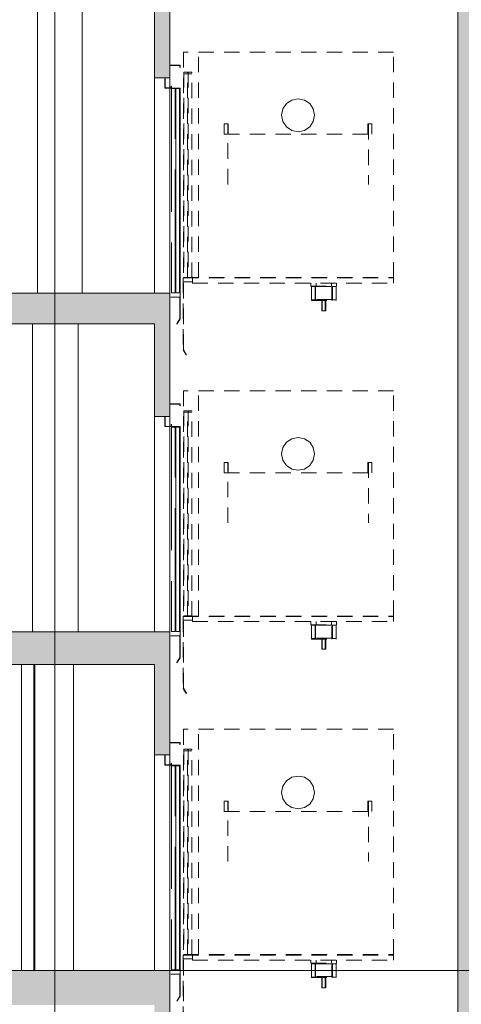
# Paper-space layout 'A-15 INWENTARYZACJA - PRZEKRÓJ' of a CAD drawing. Header units: millimetres. Extents: x 0 to 594, y 0 to 550.
# Tile 11 of 62: x 209 to 252, y 159 to 255. Entities that reach past the tile are written whole.
import ezdxf
from ezdxf.xclip import XClip

# ---------------------------------------------------------------- set-up
doc = ezdxf.new("R2010")
doc.units = ezdxf.units.MM
doc.header["$MEASUREMENT"] = 0
doc.header["$XCLIPFRAME"] = 0
for name, pattern in [('ACAD_ISO02W100', [15, 12, -3]), ('DASHDOTX2', [1000, 500, -250, 0, -250]), ('KURZGESTRICHELT', [550, 400, -150]), ('Przer. długie kreski', [2.5, 1.5, -1])]:
    doc.linetypes.add(name, pattern=pattern)
for name, color, linetype, lineweight, true_color in [('A_osie_Nr_pióra__16', 7, 'Continuous', 5, 0x0f0f0f), ('A_strop_Nr_pióra__10', 7, 'Continuous', 13, 0x4b4b4b), ('A_winda_Nr_pióra__10', 7, 'Continuous', 13, 0x4b4b4b), ('A_ściany_Nr_pióra__9', 7, 'Continuous', 13, 0xadadad)]:
    doc.layers.add(name, color=color, linetype=linetype, lineweight=lineweight, true_color=true_color)
doc.layers.add('A_podrys', color=7, linetype='Continuous')
doc.layers.add('A_strop_Nr_pióra__1', color=7, linetype='Continuous', lineweight=20)
doc.layers.add('A_ściany_Nr_pióra__1', color=7, linetype='Continuous', lineweight=20)

# ---------------------------------------------------------------- blocks, each defined once
blk = doc.blocks.new('Rysunek_2_2', base_point=(-1563.001, -181.131))
at = {"linetype": 'Continuous', "lineweight": 0, "true_color": 0x000000}
h = blk.add_hatch(color=18, dxfattribs=at)
h.paths.add_polyline_path([(78.971, 521.258), (82.471, 521.258), (82.471, 526.771), (144.471, 526.771), (144.471, 492.058), (128.571, 492.058), (128.571, 487.833), (144.178, 487.833), (144.178, 485.033), (148.171, 485.033), (148.171, 458.833), (128.921, 458.833), (128.921, 459.335), (129.071, 459.335), (129.071, 460.335), (125.881, 460.335), (125.881, 460.838), (126.031, 460.838), (126.031, 461.838), (122.841, 461.838), (122.841, 462.34), (122.991, 462.34), (122.991, 463.34), (119.801, 463.34), (119.801, 463.842), (119.951, 463.842), (119.951, 464.842), (116.761, 464.842), (116.761, 465.345), (116.911, 465.345), (116.911, 466.345), (113.721, 466.345), (113.721, 466.847), (113.871, 466.847), (113.871, 467.847), (110.681, 467.847), (110.681, 468.349), (110.831, 468.349), (110.831, 469.349), (107.641, 469.349), (107.641, 469.851), (107.791, 469.851), (107.791, 470.851), (104.601, 470.851), (104.601, 471.354), (104.751, 471.354), (104.751, 472.354), (101.561, 472.354), (101.561, 472.856), (101.711, 472.856), (101.711, 473.856), (98.521, 473.856), (98.521, 474.358), (98.671, 474.358), (98.671, 475.358), (95.471, 475.358), (82.471, 475.358), (82.471, 472.158), (98.571, 472.158), (131.1, 456.083), (143.951, 456.083), (143.951, 452.033), (147.971, 452.033), (147.971, 425.983), (128.521, 425.983), (128.521, 426.467), (128.671, 426.467), (128.671, 427.467), (125.541, 427.467), (125.541, 427.951), (125.691, 427.951), (125.691, 428.951), (122.561, 428.951), (122.561, 429.435), (122.711, 429.435), (122.711, 430.435), (119.581, 430.435), (119.581, 430.92), (119.731, 430.92), (119.731, 431.92), (116.601, 431.92), (116.601, 432.404), (116.751, 432.404), (116.751, 433.404), (113.621, 433.404), (113.621, 433.888), (113.771, 433.888), (113.771, 434.888), (110.641, 434.888), (110.641, 435.372), (110.791, 435.372), (110.791, 436.372), (107.661, 436.372), (107.661, 436.856), (107.811, 436.856), (107.811, 437.856), (104.681, 437.856), (104.681, 438.34), (104.831, 438.34), (104.831, 439.34), (101.701, 439.34), (101.701, 439.824), (101.851, 439.824), (101.851, 440.824), (98.721, 440.824), (98.721, 441.308), (98.871, 441.308), (98.871, 442.308), (98.321, 442.308), (82.471, 442.308), (82.471, 439.308), (98.4, 439.308), (130.728, 423.208), (144.291, 423.208), (144.291, 419.148), (147.671, 419.148), (147.671, 393.008), (128.121, 393.008), (128.121, 393.522), (128.271, 393.522), (128.271, 394.522), (125.181, 394.522), (125.181, 395.035), (125.331, 395.035), (125.331, 396.035), (122.241, 396.035), (122.241, 396.549), (122.391, 396.549), (122.391, 397.549), (119.301, 397.549), (119.301, 398.063), (119.451, 398.063), (119.451, 399.063), (116.361, 399.063), (116.361, 399.576), (116.511, 399.576), (116.511, 400.576), (113.421, 400.576), (113.421, 401.09), (113.571, 401.09), (113.571, 402.09), (110.481, 402.09), (110.481, 402.604), (110.631, 402.604), (110.631, 403.604), (107.541, 403.604), (107.541, 404.117), (107.691, 404.117), (107.691, 405.117), (104.601, 405.117), (104.601, 405.631), (104.751, 405.631), (104.751, 406.631), (101.661, 406.631), (101.661, 407.145), (101.811, 407.145), (101.811, 408.145), (98.721, 408.145), (98.721, 408.658), (98.871, 408.658), (98.871, 409.658), (95.671, 409.658), (82.471, 409.658), (82.471, 406.408), (98.817, 406.408), (131.205, 389.733), (143.851, 389.733), (143.851, 385.843), (147.471, 385.843), (147.471, 359.733), (128.121, 359.733), (128.121, 360.245), (128.271, 360.245), (128.271, 361.245), (125.091, 361.245), (125.091, 361.756), (125.241, 361.756), (125.241, 362.756), (122.061, 362.756), (122.061, 363.267), (122.211, 363.267), (122.211, 364.267), (119.031, 364.267), (119.031, 364.779), (119.181, 364.779), (119.181, 365.779), (116.001, 365.779), (116.001, 366.29), (116.151, 366.29), (116.151, 367.29), (112.971, 367.29), (112.971, 367.801), (113.121, 367.801), (113.121, 368.801), (109.941, 368.801), (109.941, 369.313), (110.091, 369.313), (110.091, 370.313), (106.911, 370.313), (106.911, 370.824), (107.061, 370.824), (107.061, 371.824), (103.881, 371.824), (103.881, 372.335), (104.031, 372.335), (104.031, 373.335), (100.851, 373.335), (100.851, 373.847), (101.001, 373.847), (101.001, 374.847), (97.821, 374.847), (97.821, 375.358), (97.971, 375.358), (97.971, 376.358), (94.771, 376.358), (82.471, 376.358), (82.471, 373.208), (97.746, 373.208), (130.725, 356.758), (144.201, 356.758), (144.201, 353.088), (148.071, 353.088), (148.071, 326.658), (128.521, 326.658), (128.521, 327.154), (128.671, 327.154), (128.671, 328.154), (125.521, 328.154), (125.521, 328.649), (125.671, 328.649), (125.671, 329.649), (122.521, 329.649), (122.521, 330.145), (122.671, 330.145), (122.671, 331.145), (119.521, 331.145), (119.521, 331.64), (119.671, 331.64), (119.671, 332.64), (116.521, 332.64), (116.521, 333.135), (116.671, 333.135), (116.671, 334.135), (113.521, 334.135), (113.521, 334.631), (113.671, 334.631), (113.671, 335.631), (110.521, 335.631), (110.521, 336.126), (110.671, 336.126), (110.671, 337.126), (107.521, 337.126), (107.521, 337.622), (107.671, 337.622), (107.671, 338.622), (104.521, 338.622), (104.521, 339.117), (104.671, 339.117), (104.671, 340.117), (101.521, 340.117), (101.521, 340.613), (101.671, 340.613), (101.671, 341.613), (98.521, 341.613), (98.521, 342.108), (98.671, 342.108), (98.671, 343.108), (95.471, 343.108), (82.471, 343.108), (82.471, 340.108), (98.177, 340.108), (131.528, 323.483), (144.014, 323.483), (144.014, 319.913), (147.971, 319.913), (147.971, 293.683), (147.771, 293.683), (128.421, 293.683), (128.421, 294.185), (128.571, 294.185), (128.571, 295.185), (125.441, 295.185), (125.441, 295.688), (125.591, 295.688), (125.591, 296.688), (122.461, 296.688), (122.461, 297.19), (122.611, 297.19), (122.611, 298.19), (119.481, 298.19), (119.481, 298.692), (119.631, 298.692), (119.631, 299.692), (116.501, 299.692), (116.501, 300.195), (116.651, 300.195), (116.651, 301.195), (113.521, 301.195), (113.521, 301.697), (113.671, 301.697), (113.671, 302.697), (110.541, 302.697), (110.541, 303.199), (110.691, 303.199), (110.691, 304.199), (107.561, 304.199), (107.561, 304.701), (107.711, 304.701), (107.711, 305.701), (104.581, 305.701), (104.581, 306.204), (104.731, 306.204), (104.731, 307.204), (101.601, 307.204), (101.601, 307.706), (101.751, 307.706), (101.751, 308.706), (98.621, 308.706), (98.621, 309.208), (98.771, 309.208), (98.771, 310.208), (95.571, 310.208), (82.471, 310.208), (82.471, 307.008), (98.657, 307.008), (131.337, 290.533), (143.821, 290.533), (143.821, 286.843), (147.771, 286.843), (147.771, 260.633), (128.171, 260.633), (128.121, 260.633), (128.121, 261.099), (128.271, 261.099), (128.271, 262.099), (125.161, 262.099), (125.161, 262.565), (125.311, 262.565), (125.311, 263.565), (122.201, 263.565), (122.201, 264.031), (122.351, 264.031), (122.351, 265.031), (119.241, 265.031), (119.241, 265.497), (119.391, 265.497), (119.391, 266.497), (116.281, 266.497), (116.281, 266.963), (116.431, 266.963), (116.431, 267.963), (113.321, 267.963), (113.321, 268.429), (113.471, 268.429), (113.471, 269.429), (110.361, 269.429), (110.361, 269.895), (110.511, 269.895), (110.511, 270.895), (107.401, 270.895), (107.401, 271.36), (107.551, 271.36), (107.551, 272.36), (104.441, 272.36), (104.441, 272.826), (104.591, 272.826), (104.591, 273.826), (101.481, 273.826), (101.481, 274.292), (101.631, 274.292), (101.631, 275.292), (98.521, 275.292), (98.521, 275.758), (98.671, 275.758), (98.671, 276.758), (95.471, 276.758), (82.471, 276.758), (82.471, 273.908), (97.936, 273.908), (129.941, 258.058), (144.279, 258.058), (144.279, 254.058), (148.071, 254.058), (148.171, 254.058), (148.171, 227.858), (148.071, 227.858), (128.821, 227.858), (128.821, 228.317), (128.971, 228.317), (128.971, 229.317), (125.791, 229.317), (125.791, 229.776), (125.941, 229.776), (125.941, 230.776), (122.761, 230.776), (122.761, 231.235), (122.911, 231.235), (122.911, 232.235), (119.731, 232.235), (119.731, 232.695), (119.881, 232.695), (119.881, 233.695), (116.701, 233.695), (116.701, 234.154), (116.851, 234.154), (116.851, 235.154), (113.671, 235.154), (113.671, 235.613), (113.821, 235.613), (113.821, 236.613), (110.641, 236.613), (110.641, 237.072), (110.791, 237.072), (110.791, 238.072), (107.611, 238.072), (107.611, 238.531), (107.761, 238.531), (107.761, 239.531), (104.581, 239.531), (104.581, 239.99), (104.731, 239.99), (104.731, 240.99), (101.551, 240.99), (101.551, 241.449), (101.701, 241.449), (101.701, 242.449), (98.521, 242.449), (98.521, 242.908), (98.671, 242.908), (98.671, 243.908), (95.471, 243.908), (82.471, 243.908), (82.471, 257.508), (80.778, 257.508), (80.778, 257.458), (79.778, 257.458), (79.778, 257.508), (78.971, 257.508), (78.971, 128.858), (78.971, 108.706), (172.701, 108.706), (223.521, 108.706), (304.19, 108.706), (545.864, 108.706), (545.864, 212.647), (540.844, 212.647), (540.844, 210.897), (524.894, 210.897), (524.894, 211.43), (525.044, 211.43), (525.044, 212.43), (521.953, 212.43), (521.953, 212.963), (522.103, 212.963), (522.103, 213.963), (519.012, 213.963), (519.012, 214.496), (519.162, 214.496), (519.162, 215.496), (516.071, 215.496), (516.071, 216.029), (516.221, 216.029), (516.221, 217.029), (513.13, 217.029), (513.13, 217.562), (513.28, 217.562), (513.28, 218.562), (510.189, 218.562), (510.189, 219.095), (510.339, 219.095), (510.339, 220.095), (507.248, 220.095), (507.248, 220.628), (507.398, 220.628), (507.398, 221.628), (504.307, 221.628), (504.307, 222.161), (504.457, 222.161), (504.457, 223.161), (501.366, 223.161), (501.366, 223.694), (501.516, 223.694), (501.516, 224.694), (498.425, 224.694), (498.425, 225.226), (498.575, 225.226), (498.575, 226.226), (495.849, 226.226), (495.484, 226.226), (495.484, 226.759), (495.634, 226.759), (495.634, 227.759), (495.554, 227.759), (477.104, 227.759), (477.104, 254.109), (479.494, 254.109), (479.494, 257.939), (494.161, 257.939), (524.302, 242.503), (527.184, 241.027), (540.844, 241.027), (540.844, 243.977), (524.714, 243.977), (524.714, 244.505), (524.864, 244.505), (524.864, 245.505), (521.731, 245.505), (521.731, 246.033), (521.881, 246.033), (521.881, 247.033), (518.748, 247.033), (518.748, 247.56), (518.898, 247.56), (518.898, 248.56), (515.765, 248.56), (515.765, 249.088), (515.915, 249.088), (515.915, 250.088), (512.782, 250.088), (512.782, 250.616), (512.932, 250.616), (512.932, 251.616), (509.799, 251.616), (509.799, 252.144), (509.949, 252.144), (509.949, 253.144), (506.816, 253.144), (506.816, 253.671), (506.966, 253.671), (506.966, 254.671), (503.833, 254.671), (503.833, 255.199), (503.983, 255.199), (503.983, 256.199), (500.85, 256.199), (500.85, 256.727), (501, 256.727), (501, 257.727), (497.867, 257.727), (497.867, 258.255), (498.017, 258.255), (498.017, 259.255), (495.067, 259.255), (494.884, 259.255), (494.884, 259.782), (495.034, 259.782), (495.034, 260.782), (494.924, 260.782), (494.774, 260.782), (491.904, 260.782), (476.524, 260.782), (476.494, 260.782), (476.494, 287.012), (478.924, 287.012), (478.924, 290.882), (494.18, 290.882), (524.493, 275.514), (528.116, 273.677), (540.844, 273.677), (540.844, 276.987), (527.733, 276.987), (524.904, 276.987), (524.904, 277.513), (525.054, 277.513), (525.054, 278.513), (521.894, 278.513), (521.894, 279.039), (522.044, 279.039), (522.044, 280.039), (518.884, 280.039), (518.884, 280.565), (519.034, 280.565), (519.034, 281.565), (515.874, 281.565), (515.874, 282.091), (516.024, 282.091), (516.024, 283.091), (512.864, 283.091), (512.864, 283.617), (513.014, 283.617), (513.014, 284.617), (509.854, 284.617), (509.854, 285.143), (510.004, 285.143), (510.004, 286.143), (506.844, 286.143), (506.844, 286.669), (506.994, 286.669), (506.994, 287.669), (503.834, 287.669), (503.834, 288.195), (503.984, 288.195), (503.984, 289.195), (500.824, 289.195), (500.824, 289.721), (500.974, 289.721), (500.974, 290.721), (497.814, 290.721), (497.814, 291.247), (497.964, 291.247), (497.964, 292.247), (494.804, 292.247), (494.804, 292.271), (494.804, 292.773), (494.954, 292.773), (494.954, 293.773), (494.924, 293.773), (494.454, 293.773), (476.824, 293.773), (476.824, 319.773), (478.994, 319.773), (478.994, 323.723), (495.855, 323.723), (524.618, 308.913), (528.086, 307.127), (540.844, 307.127), (540.844, 310.427), (524.954, 310.427), (524.954, 310.959), (525.104, 310.959), (525.104, 311.959), (521.98, 311.959), (521.98, 312.49), (522.13, 312.49), (522.13, 313.49), (519.006, 313.49), (519.006, 314.021), (519.156, 314.021), (519.156, 315.021), (516.032, 315.021), (516.032, 315.553), (516.182, 315.553), (516.182, 316.553), (513.058, 316.553), (513.058, 317.084), (513.208, 317.084), (513.208, 318.084), (510.084, 318.084), (510.084, 318.615), (510.234, 318.615), (510.234, 319.615), (507.11, 319.615), (507.11, 320.147), (507.26, 320.147), (507.26, 321.147), (504.136, 321.147), (504.136, 321.678), (504.286, 321.678), (504.286, 322.678), (501.162, 322.678), (501.162, 323.21), (501.312, 323.21), (501.312, 324.21), (498.188, 324.21), (498.188, 324.741), (498.338, 324.741), (498.338, 325.741), (495.214, 325.741), (495.214, 325.759), (495.214, 326.272), (495.364, 326.272), (495.364, 327.272), (494.884, 327.272), (492.234, 327.272), (476.744, 327.272), (476.744, 353.502), (479.104, 353.502), (479.104, 357.272), (494.171, 357.272), (524.472, 342.222), (527.824, 340.557), (540.844, 340.557), (540.844, 343.717), (524.834, 343.717), (524.834, 344.21), (524.984, 344.21), (524.984, 345.21), (521.828, 345.21), (521.828, 345.703), (521.978, 345.703), (521.978, 346.703), (518.822, 346.703), (518.822, 347.196), (518.972, 347.196), (518.972, 348.196), (515.816, 348.196), (515.816, 348.689), (515.966, 348.689), (515.966, 349.689), (512.81, 349.689), (512.81, 350.182), (512.96, 350.182), (512.96, 351.182), (509.804, 351.182), (509.804, 351.676), (509.954, 351.676), (509.954, 352.676), (506.798, 352.676), (506.798, 353.169), (506.948, 353.169), (506.948, 354.169), (503.792, 354.169), (503.792, 354.662), (503.942, 354.662), (503.942, 355.662), (503.693, 355.662), (500.786, 355.662), (500.786, 356.155), (500.936, 356.155), (500.936, 357.155), (500.69, 357.155), (497.78, 357.155), (497.78, 357.648), (497.93, 357.648), (497.93, 358.648), (497.687, 358.648), (495.09, 358.648), (494.774, 358.648), (494.774, 359.141), (494.924, 359.141), (494.924, 360.141), (476.674, 360.141), (476.674, 386.401), (478.894, 386.401), (478.894, 389.901), (495.646, 389.901), (524.664, 375.537), (528.34, 373.717), (540.844, 373.717), (540.844, 377.057), (524.974, 377.057), (524.974, 377.542), (525.124, 377.542), (525.124, 378.542), (521.974, 378.542), (521.974, 379.027), (522.124, 379.027), (522.124, 380.027), (518.974, 380.027), (518.974, 380.512), (519.124, 380.512), (519.124, 381.512), (515.974, 381.512), (515.974, 381.997), (516.124, 381.997), (516.124, 382.997), (512.974, 382.997), (512.974, 383.482), (513.124, 383.482), (513.124, 384.482), (509.974, 384.482), (509.974, 384.967), (510.124, 384.967), (510.124, 385.967), (506.974, 385.967), (506.974, 386.452), (507.124, 386.452), (507.124, 387.452), (503.974, 387.452), (503.974, 387.937), (504.124, 387.937), (504.124, 388.937), (500.974, 388.937), (500.974, 389.422), (501.124, 389.422), (501.124, 390.422), (497.974, 390.422), (497.974, 390.907), (498.124, 390.907), (498.124, 391.907), (494.974, 391.907), (494.974, 392.392), (495.124, 392.392), (495.124, 393.392), (476.594, 393.392), (476.594, 419.552), (478.984, 419.552), (478.984, 423.322), (494.208, 423.322), (524.534, 408.57), (528.158, 406.807), (540.844, 406.807), (540.844, 410.087), (524.844, 410.087), (524.844, 410.563), (524.994, 410.563), (524.994, 411.563), (521.81, 411.563), (521.81, 412.039), (521.96, 412.039), (521.96, 413.039), (518.776, 413.039), (518.776, 413.515), (518.926, 413.515), (518.926, 414.515), (515.742, 414.515), (515.742, 414.991), (515.892, 414.991), (515.892, 415.991), (512.708, 415.991), (512.708, 416.467), (512.858, 416.467), (512.858, 417.467), (509.674, 417.467), (509.674, 417.943), (509.824, 417.943), (509.824, 418.943), (506.64, 418.943), (506.64, 419.419), (506.79, 419.419), (506.79, 420.419), (503.606, 420.419), (503.606, 420.895), (503.756, 420.895), (503.756, 421.895), (500.572, 421.895), (500.572, 422.37), (500.722, 422.37), (500.722, 423.37), (497.538, 423.37), (497.538, 423.846), (497.688, 423.846), (497.688, 424.846), (494.504, 424.846), (494.504, 425.322), (494.654, 425.322), (494.654, 426.322), (476.524, 426.322), (476.524, 452.452), (478.296, 452.452), (478.296, 456.352), (494.145, 456.352), (527.939, 439.877), (540.844, 439.877), (540.844, 442.957), (525.044, 442.957), (525.044, 443.423), (525.194, 443.423), (525.194, 444.423), (522.038, 444.423), (522.038, 444.888), (522.188, 444.888), (522.188, 445.888), (519.032, 445.888), (519.032, 446.354), (519.182, 446.354), (519.182, 447.354), (516.026, 447.354), (516.026, 447.819), (516.176, 447.819), (516.176, 448.819), (513.02, 448.819), (513.02, 449.285), (513.17, 449.285), (513.17, 450.285), (510.014, 450.285), (510.014, 450.75), (510.164, 450.75), (510.164, 451.75), (507.008, 451.75), (507.008, 452.215), (507.158, 452.215), (507.158, 453.215), (504.002, 453.215), (504.002, 453.681), (504.152, 453.681), (504.152, 454.681), (500.996, 454.681), (500.996, 455.146), (501.146, 455.146), (501.146, 456.146), (497.99, 456.146), (497.99, 456.612), (498.14, 456.612), (498.14, 457.612), (494.984, 457.612), (494.984, 458.077), (495.134, 458.077), (495.134, 459.077), (476.554, 459.077), (476.554, 485.297), (478.654, 485.297), (478.654, 488.687), (540.844, 488.687), (540.844, 485.317), (545.864, 485.317), (545.864, 508.739), (540.844, 508.739), (540.844, 506.896), (346.273, 506.896), (346.273, 532.459), (344.115, 532.459), (344.115, 530.095), (82.471, 530.095), (82.471, 532.459), (78.971, 532.459)])
h.paths.add_polyline_path([(95.471, 211.358), (82.471, 211.358), (82.471, 241.358), (97.329, 241.358), (131.386, 224.958), (144.133, 224.958), (144.133, 221.358), (148.071, 221.358), (148.071, 194.858), (128.521, 194.858), (128.521, 195.358), (128.671, 195.358), (128.671, 196.358), (125.521, 196.358), (125.521, 196.858), (125.671, 196.858), (125.671, 197.858), (122.521, 197.858), (122.521, 198.358), (122.671, 198.358), (122.671, 199.358), (119.521, 199.358), (119.521, 199.858), (119.671, 199.858), (119.671, 200.858), (116.521, 200.858), (116.521, 201.358), (116.671, 201.358), (116.671, 202.358), (113.521, 202.358), (113.521, 202.858), (113.671, 202.858), (113.671, 203.858), (110.521, 203.858), (110.521, 204.358), (110.671, 204.358), (110.671, 205.358), (107.521, 205.358), (107.521, 205.858), (107.671, 205.858), (107.671, 206.858), (104.521, 206.858), (104.521, 207.358), (104.671, 207.358), (104.671, 208.358), (101.521, 208.358), (101.521, 208.858), (101.671, 208.858), (101.671, 209.858), (98.521, 209.858), (98.521, 210.358), (98.671, 210.358), (98.671, 211.358)], flags=0)
h.paths.add_polyline_path([(82.471, 145.158), (82.471, 175.258), (98.262, 175.258), (131.328, 158.558), (144.571, 158.558), (144.571, 155.088), (147.971, 155.088), (147.971, 128.858), (126.421, 128.858), (126.421, 129.488), (126.571, 129.488), (126.571, 130.488), (123.477, 130.488), (123.477, 131.118), (123.627, 131.118), (123.627, 132.118), (120.532, 132.118), (120.532, 132.748), (120.682, 132.748), (120.682, 133.748), (117.588, 133.748), (117.588, 134.378), (117.738, 134.378), (117.738, 135.378), (114.643, 135.378), (114.643, 136.008), (114.793, 136.008), (114.793, 137.008), (111.699, 137.008), (111.699, 137.638), (111.849, 137.638), (111.849, 138.638), (108.754, 138.638), (108.754, 139.268), (108.904, 139.268), (108.904, 140.268), (105.81, 140.268), (105.81, 140.898), (105.96, 140.898), (105.96, 141.898), (102.865, 141.898), (102.865, 142.528), (103.015, 142.528), (103.015, 143.528), (99.921, 143.528), (99.921, 144.158), (100.071, 144.158), (100.071, 145.158), (96.871, 145.158)], flags=0)
h.paths.add_polyline_path([(98.571, 178.358), (82.471, 178.358), (82.471, 208.858), (97.167, 208.858), (130.967, 191.958), (144.129, 191.958), (144.129, 188.388), (147.871, 188.388), (147.871, 161.858), (131.471, 161.858), (128.271, 161.858), (128.121, 161.858), (128.121, 162.358), (128.271, 162.358), (128.271, 163.358), (125.151, 163.358), (125.151, 163.858), (125.301, 163.858), (125.301, 164.858), (122.181, 164.858), (122.181, 165.358), (122.331, 165.358), (122.331, 166.358), (119.211, 166.358), (119.211, 166.858), (119.361, 166.858), (119.361, 167.858), (116.241, 167.858), (116.241, 168.358), (116.391, 168.358), (116.391, 169.358), (113.271, 169.358), (113.271, 169.858), (113.421, 169.858), (113.421, 170.858), (110.301, 170.858), (110.301, 171.358), (110.451, 171.358), (110.451, 172.358), (107.331, 172.358), (107.331, 172.858), (107.481, 172.858), (107.481, 173.858), (104.361, 173.858), (104.361, 174.358), (104.511, 174.358), (104.511, 175.358), (101.391, 175.358), (101.391, 175.858), (101.541, 175.858), (101.541, 176.858), (98.421, 176.858), (98.421, 177.358), (98.571, 177.358)], flags=0)
h.paths.add_polyline_path([(150.524, 494.366), (170.201, 494.366), (170.201, 116.835), (150.524, 116.835)], flags=0)
h.paths.add_polyline_path([(172.701, 496.906), (150.524, 496.906), (150.524, 507.797), (150.524, 526.771), (195.183, 526.771), (195.183, 496.906)], flags=0)
h.paths.add_polyline_path([(172.701, 224.871), (222.021, 224.871), (222.021, 215.858), (223.521, 215.858), (223.521, 227.858), (172.701, 227.858), (172.701, 257.637), (222.021, 257.637), (222.021, 248.858), (223.521, 248.858), (223.521, 260.633), (172.701, 260.633), (172.701, 290.657), (222.021, 290.657), (222.021, 281.633), (223.521, 281.633), (223.521, 293.683), (172.701, 293.683), (172.701, 323.677), (222.021, 323.677), (222.021, 314.683), (223.521, 314.683), (223.521, 326.858), (172.701, 326.858), (172.701, 356.697), (222.021, 356.697), (222.021, 347.858), (223.521, 347.858), (223.521, 359.933), (172.701, 359.933), (172.701, 389.633), (222.021, 389.633), (222.021, 380.933), (223.521, 380.933), (223.521, 393.158), (172.701, 393.158), (172.701, 422.653), (222.021, 422.653), (222.021, 414.158), (223.521, 414.158), (223.521, 426.133), (172.701, 426.133), (172.701, 455.673), (222.021, 455.673), (222.021, 447.133), (223.521, 447.133), (223.521, 458.833), (172.701, 458.833), (172.701, 488.693), (222.021, 488.693), (222.021, 479.833), (223.521, 479.833), (223.521, 494.535), (251.6, 494.535), (251.6, 116.835), (223.521, 116.835), (223.521, 128.858), (172.701, 128.858), (172.701, 158.494), (222.021, 158.494), (222.021, 149.858), (223.521, 149.858), (223.521, 161.858), (172.701, 161.858), (172.701, 191.682), (222.021, 191.682), (222.021, 182.858), (223.521, 182.858), (223.521, 194.858), (172.701, 194.858)], flags=0)
h.paths.add_polyline_path([(196.183, 496.906), (196.183, 526.771), (211.83, 526.771), (211.83, 522.206), (215.555, 522.206), (215.555, 526.771), (277.7, 526.771), (277.7, 522.206), (281.341, 522.206), (281.341, 526.771), (330.073, 526.771), (343.402, 526.771), (343.402, 520.253), (344.306, 520.253), (344.306, 491.91), (330.073, 491.91), (308.338, 491.91), (308.338, 496.906), (302.69, 496.906), (223.521, 496.906), (222.021, 496.906)], flags=0)
h.paths.add_polyline_path([(252.986, 194.858), (252.986, 221.358), (256.744, 221.358), (256.744, 224.268), (276.249, 224.268), (276.249, 221.358), (280.601, 221.358), (280.601, 215.858), (282.33, 215.858), (282.33, 227.858), (253.1, 227.858), (253.1, 254.133), (255.965, 254.133), (255.965, 257.043), (276.56, 257.043), (276.56, 254.133), (280.531, 254.133), (280.531, 248.858), (282.33, 248.858), (282.33, 260.633), (253.1, 260.633), (253.1, 286.843), (255.62, 286.843), (255.62, 290.033), (276.43, 290.033), (276.43, 286.843), (280.911, 286.843), (280.911, 281.633), (282.33, 281.633), (282.33, 293.683), (253.1, 293.683), (253.1, 319.913), (255.56, 319.913), (255.56, 323.193), (276.41, 323.193), (276.41, 319.913), (280.781, 319.913), (280.781, 314.683), (282.33, 314.683), (282.33, 326.858), (253.1, 326.858), (253.1, 353.088), (255.85, 353.088), (255.85, 356.348), (276.87, 356.348), (276.87, 353.088), (280.771, 353.088), (280.771, 347.858), (282.33, 347.858), (282.33, 359.933), (253.1, 359.933), (253.1, 385.843), (255.8, 385.843), (255.8, 389.443), (276.57, 389.443), (276.57, 385.843), (280.771, 385.843), (280.771, 380.933), (282.33, 380.933), (282.33, 393.158), (253.1, 393.158), (253.1, 419.148), (255.377, 419.148), (255.377, 423.278), (277.092, 423.278), (277.092, 419.148), (280.851, 419.148), (280.851, 414.158), (282.33, 414.158), (282.33, 426.133), (253.1, 426.133), (253.1, 451.983), (255.98, 451.983), (255.98, 456.083), (276.881, 456.083), (276.86, 451.983), (280.851, 451.983), (280.851, 447.133), (282.33, 447.133), (282.33, 458.833), (253.1, 458.833), (253.1, 485.003), (255.966, 485.003), (255.966, 488.143), (276.82, 488.143), (276.82, 485.003), (280.951, 485.003), (280.951, 479.833), (282.33, 479.833), (282.33, 494.535), (302.69, 494.535), (302.69, 116.835), (282.33, 116.835), (282.33, 128.858), (253.1, 128.858), (253.1, 155.358), (255.659, 155.358), (255.659, 158.458), (277.1, 158.458), (277.1, 155.358), (280.751, 155.358), (280.751, 149.858), (282.33, 149.858), (282.33, 161.858), (253.1, 161.858), (253.1, 188.358), (255.71, 188.358), (255.71, 191.268), (276.58, 191.268), (276.58, 188.358), (280.69, 188.358), (280.69, 182.858), (282.33, 182.858), (282.33, 194.858)], flags=0)
h.paths.add_polyline_path([(304.19, 158.737), (455.374, 158.737), (455.374, 128.858), (304.19, 128.858)], flags=0)
h.paths.add_polyline_path([(304.19, 323.831), (474.634, 323.831), (474.634, 293.683), (304.19, 293.683)], flags=0)
h.paths.add_polyline_path([(304.19, 224.831), (474.634, 224.831), (474.634, 194.858), (304.19, 194.858)], flags=0)
h.paths.add_polyline_path([(304.19, 458.833), (304.19, 488.842), (474.634, 488.842), (474.634, 458.833)], flags=0)
h.paths.add_polyline_path([(304.19, 290.656), (474.634, 290.656), (474.634, 260.633), (304.19, 260.633)], flags=0)
h.paths.add_polyline_path([(474.634, 393.158), (304.19, 393.158), (304.19, 423.106), (474.634, 423.106)], flags=0)
h.paths.add_polyline_path([(304.19, 356.906), (474.634, 356.906), (474.634, 326.858), (304.19, 326.858)], flags=0)
h.paths.add_polyline_path([(304.19, 161.658), (304.19, 191.831), (474.634, 191.831), (474.634, 161.658), (455.374, 161.658)], flags=0)
h.paths.add_polyline_path([(304.19, 227.858), (304.19, 257.606), (474.634, 257.606), (474.634, 227.858)], flags=0)
h.paths.add_polyline_path([(304.19, 426.133), (304.19, 455.806), (474.634, 455.806), (474.634, 426.133)], flags=0)
h.paths.add_polyline_path([(304.19, 359.933), (304.19, 390.131), (474.634, 390.131), (474.634, 360.141), (474.634, 359.933)], flags=0)
h.paths.add_polyline_path([(349.328, 491.91), (349.328, 503.872), (540.844, 503.872), (540.844, 491.91), (474.634, 491.91)], flags=0)
h.paths.add_polyline_path([(540.844, 129.007), (456.874, 129.007), (456.874, 158.737), (474.634, 158.737), (474.634, 155.257), (479.284, 155.257), (479.284, 158.737), (495.613, 158.737), (516.724, 148.936), (518.578, 148.076), (518.578, 147.553), (540.844, 147.553)], flags=0)
h.paths.add_polyline_path([(477.024, 188.328), (479.355, 188.328), (479.355, 192.081), (494.25, 192.081), (524.526, 177.003), (528.16, 175.193), (540.844, 175.193), (540.844, 150.553), (519.727, 150.553), (516.954, 150.553), (516.954, 151.941), (513.964, 151.941), (513.964, 153.329), (510.974, 153.329), (510.974, 154.717), (507.984, 154.717), (507.984, 156.106), (504.994, 156.106), (504.994, 157.494), (502.004, 157.494), (502.004, 158.882), (499.014, 158.882), (499.014, 160.27), (496.024, 160.27), (496.024, 161.658), (494.834, 161.658), (477.024, 161.658)], flags=0)
h.paths.add_polyline_path([(477.104, 220.828), (479.254, 220.828), (479.254, 224.558), (495.439, 224.558), (524.46, 209.432), (525.678, 208.797), (526.72, 208.797), (540.844, 208.797), (540.844, 178.537), (527.761, 178.537), (525.004, 178.537), (525.004, 179.014), (525.154, 179.014), (525.154, 180.014), (522.017, 180.014), (522.017, 180.49), (522.167, 180.49), (522.167, 181.49), (519.03, 181.49), (519.03, 181.967), (519.18, 181.967), (519.18, 182.967), (516.043, 182.967), (516.043, 183.443), (516.193, 183.443), (516.193, 184.443), (513.056, 184.443), (513.056, 184.919), (513.206, 184.919), (513.206, 185.919), (510.069, 185.919), (510.069, 186.396), (510.219, 186.396), (510.219, 187.396), (507.082, 187.396), (507.082, 187.872), (507.232, 187.872), (507.232, 188.872), (504.095, 188.872), (504.095, 189.349), (504.245, 189.349), (504.245, 190.349), (501.108, 190.349), (501.108, 190.825), (501.258, 190.825), (501.258, 191.825), (498.121, 191.825), (498.121, 192.302), (498.271, 192.302), (498.271, 193.302), (495.271, 193.302), (495.134, 193.302), (495.134, 193.778), (495.284, 193.778), (495.284, 194.778), (494.874, 194.778), (477.104, 194.778)], flags=0)
at = {"layer": 'A_osie_Nr_pióra__16', "color": 250, "linetype": 'DASHDOTX2', "lineweight": 5, "true_color": 0x0f0f0f}
blk.add_line((212.296, 501.211), (212.296, 142.962), dxfattribs=at)
at = {"layer": 'A_strop_Nr_pióra__1', "color": 7, "linetype": 'Continuous', "lineweight": 20}
for p, q in [((223.521, 248.858), (222.021, 248.858)), ((172.701, 227.858), (223.521, 227.858)), ((172.701, 224.871), (222.021, 224.871)), ((223.521, 215.858), (222.021, 215.858)), ((172.701, 194.858), (223.521, 194.858)), ((172.701, 191.682), (222.021, 191.682)), ((223.521, 182.858), (222.041, 182.858)), ((172.701, 161.858), (223.521, 161.858))]:
    blk.add_line(p, q, dxfattribs=at)
at = {"layer": 'A_strop_Nr_pióra__10', "color": 251, "linetype": 'KURZGESTRICHELT', "lineweight": 13, "true_color": 0x4b4b4b}
blk.add_line((223.521, 161.858), (589.1, 161.858), dxfattribs=at)
at = {"layer": 'A_winda_Nr_pióra__10', "color": 251, "linetype": 'Przer. długie kreski', "lineweight": 13, "true_color": 0x4b4b4b}
for p, q in [((245.321, 251.358), (224.841, 251.358)), ((224.841, 251.358), (224.841, 229.398)), ((226.321, 229.398), (226.321, 251.358)), ((245.321, 229.398), (245.321, 251.358)), ((224.881, 249.408), (224.881, 229.358)), ((225.251, 249.408), (224.881, 249.408)), ((225.251, 249.258), (224.881, 249.258)), ((225.251, 229.358), (225.251, 249.408)), ((225.301, 249.408), (225.301, 229.358)), ((225.671, 249.408), (225.301, 249.408)), ((225.671, 249.258), (225.301, 249.258)), ((225.671, 229.358), (225.671, 249.408)), ((235.409, 246.686), (234.89, 246.34)), ((236.021, 246.808), (235.409, 246.686)), ((236.633, 246.686), (236.021, 246.808)), ((237.152, 246.34), (236.633, 246.686)), ((234.543, 245.82), (234.421, 245.208)), ((234.89, 246.34), (234.543, 245.82)), ((237.499, 245.82), (237.152, 246.34)), ((237.621, 245.208), (237.499, 245.82)), ((234.421, 245.208), (234.543, 244.596)), ((237.499, 244.596), (237.621, 245.208)), ((229.221, 244.358), (228.821, 244.358)), ((228.821, 244.358), (228.821, 243.358)), ((229.171, 238.473), (229.171, 244.358)), ((229.221, 243.358), (229.221, 244.358)), ((234.543, 244.596), (234.89, 244.077)), ((234.89, 244.077), (235.409, 243.73)), ((236.633, 243.73), (237.152, 244.077)), ((237.152, 244.077), (237.499, 244.596)), ((243.221, 244.358), (242.821, 244.358)), ((242.821, 244.358), (242.821, 243.358)), ((242.871, 244.358), (242.871, 238.473)), ((243.221, 243.358), (243.221, 244.358)), ((228.821, 243.358), (243.221, 243.358)), ((235.409, 243.73), (236.021, 243.608)), ((236.021, 243.608), (236.633, 243.73)), ((224.841, 229.398), (245.336, 229.398)), ((224.881, 229.408), (225.251, 229.408)), ((225.301, 229.408), (225.671, 229.408)), ((225.706, 229.398), (225.706, 229.358)), ((226.306, 229.398), (226.306, 229.358)), ((245.306, 229.358), (245.306, 229.398)), ((245.336, 229.358), (245.336, 229.398)), ((224.821, 229.358), (245.336, 229.358)), ((224.821, 229.358), (224.821, 222.358)), ((224.821, 228.988), (225.721, 228.988)), ((224.851, 222.358), (224.851, 228.988)), ((225.721, 229.358), (225.721, 228.858)), ((225.721, 228.858), (245.321, 228.858)), ((237.271, 228.858), (237.271, 228.558)), ((237.271, 228.558), (239.771, 228.558)), ((237.321, 228.558), (237.321, 227.158)), ((237.321, 228.508), (237.671, 228.508)), ((237.671, 228.508), (237.671, 227.208)), ((237.721, 228.558), (237.721, 227.158)), ((237.721, 228.508), (239.321, 228.508)), ((237.771, 228.558), (237.771, 228.858)), ((239.271, 228.858), (239.271, 228.558)), ((239.321, 227.158), (239.321, 228.558)), ((239.371, 228.508), (239.721, 228.508)), ((239.371, 227.208), (239.371, 228.508)), ((239.721, 227.158), (239.721, 228.558)), ((239.771, 228.558), (239.771, 228.858)), ((245.321, 228.858), (245.321, 229.358)), ((237.671, 227.208), (237.321, 227.208)), ((237.321, 227.158), (239.721, 227.158)), ((239.321, 227.258), (237.721, 227.258)), ((238.321, 227.158), (238.321, 226.158)), ((238.371, 226.158), (238.371, 227.158)), ((238.671, 226.158), (238.671, 227.158)), ((238.721, 226.158), (238.721, 227.158)), ((239.721, 227.208), (239.371, 227.208)), ((238.321, 226.158), (238.721, 226.158)), ((224.821, 222.358), (224.851, 222.358)), ((224.849, 222.366), (224.823, 222.35)), ((224.823, 222.35), (225.123, 221.85)), ((225.149, 221.866), (224.849, 222.366)), ((225.123, 221.85), (225.149, 221.866)), ((245.321, 218.358), (224.841, 218.358)), ((224.841, 218.358), (224.841, 196.398)), ((226.321, 196.398), (226.321, 218.358)), ((245.321, 196.398), (245.321, 218.358)), ((224.881, 216.408), (224.881, 196.358)), ((225.251, 216.408), (224.881, 216.408)), ((225.251, 216.258), (224.881, 216.258)), ((225.251, 196.358), (225.251, 216.408)), ((225.301, 216.408), (225.301, 196.358)), ((225.671, 216.408), (225.301, 216.408)), ((225.671, 216.258), (225.301, 216.258)), ((225.671, 196.358), (225.671, 216.408)), ((234.89, 213.34), (234.543, 212.82)), ((235.409, 213.686), (234.89, 213.34)), ((236.021, 213.808), (235.409, 213.686)), ((236.633, 213.686), (236.021, 213.808)), ((237.152, 213.34), (236.633, 213.686)), ((237.499, 212.82), (237.152, 213.34)), ((234.543, 212.82), (234.421, 212.208)), ((234.421, 212.208), (234.543, 211.596)), ((237.621, 212.208), (237.499, 212.82)), ((237.499, 211.596), (237.621, 212.208)), ((229.221, 211.358), (228.821, 211.358)), ((228.821, 211.358), (228.821, 210.358)), ((229.171, 205.473), (229.171, 211.358)), ((229.221, 210.358), (229.221, 211.358)), ((234.543, 211.596), (234.89, 211.077)), ((237.152, 211.077), (237.499, 211.596)), ((243.221, 211.358), (242.821, 211.358)), ((242.821, 211.358), (242.821, 210.358)), ((242.871, 211.358), (242.871, 205.473)), ((243.221, 210.358), (243.221, 211.358)), ((228.821, 210.358), (243.221, 210.358)), ((234.89, 211.077), (235.409, 210.73)), ((235.409, 210.73), (236.021, 210.608)), ((236.021, 210.608), (236.633, 210.73)), ((236.633, 210.73), (237.152, 211.077)), ((224.821, 196.358), (245.336, 196.358)), ((224.821, 196.358), (224.821, 189.358)), ((224.821, 195.988), (225.721, 195.988)), ((224.841, 196.398), (245.336, 196.398)), ((224.851, 189.358), (224.851, 195.988)), ((224.881, 196.408), (225.251, 196.408)), ((225.301, 196.408), (225.671, 196.408)), ((225.706, 196.398), (225.706, 196.358)), ((225.721, 196.358), (225.721, 195.858)), ((225.721, 195.858), (245.321, 195.858)), ((226.306, 196.398), (226.306, 196.358)), ((237.271, 195.858), (237.271, 195.558)), ((237.771, 195.558), (237.771, 195.858)), ((239.271, 195.858), (239.271, 195.558)), ((239.771, 195.558), (239.771, 195.858)), ((245.306, 196.358), (245.306, 196.398)), ((245.321, 195.858), (245.321, 196.358)), ((245.336, 196.358), (245.336, 196.398)), ((237.271, 195.558), (239.771, 195.558)), ((237.321, 195.558), (237.321, 194.158)), ((237.321, 195.508), (237.671, 195.508)), ((237.671, 195.508), (237.671, 194.208)), ((237.721, 195.558), (237.721, 194.158)), ((237.721, 195.508), (239.321, 195.508)), ((239.321, 194.158), (239.321, 195.558)), ((239.371, 195.508), (239.721, 195.508)), ((239.371, 194.208), (239.371, 195.508)), ((239.721, 194.158), (239.721, 195.558)), ((237.671, 194.208), (237.321, 194.208)), ((237.321, 194.158), (239.721, 194.158)), ((239.321, 194.258), (237.721, 194.258)), ((238.321, 194.158), (238.321, 193.158)), ((238.371, 193.158), (238.371, 194.158)), ((238.671, 193.158), (238.671, 194.158)), ((238.721, 193.158), (238.721, 194.158)), ((239.721, 194.208), (239.371, 194.208)), ((238.321, 193.158), (238.721, 193.158)), ((224.821, 189.358), (224.851, 189.358)), ((224.849, 189.366), (224.823, 189.35)), ((224.823, 189.35), (225.123, 188.85)), ((225.149, 188.866), (224.849, 189.366)), ((225.123, 188.85), (225.149, 188.866)), ((245.321, 185.358), (224.841, 185.358)), ((224.841, 185.358), (224.841, 163.398)), ((226.321, 163.398), (226.321, 185.358)), ((245.321, 163.398), (245.321, 185.358)), ((224.881, 183.408), (224.881, 163.358)), ((225.251, 183.408), (224.881, 183.408)), ((225.251, 163.358), (225.251, 183.408)), ((225.301, 183.408), (225.301, 163.358)), ((225.671, 183.408), (225.301, 183.408)), ((225.671, 163.358), (225.671, 183.408)), ((225.251, 183.258), (224.881, 183.258)), ((225.671, 183.258), (225.301, 183.258)), ((235.409, 180.686), (234.89, 180.34)), ((236.021, 180.808), (235.409, 180.686)), ((236.633, 180.686), (236.021, 180.808)), ((237.152, 180.34), (236.633, 180.686)), ((234.543, 179.82), (234.421, 179.208)), ((234.89, 180.34), (234.543, 179.82)), ((237.499, 179.82), (237.152, 180.34)), ((237.621, 179.208), (237.499, 179.82)), ((234.421, 179.208), (234.543, 178.596)), ((234.543, 178.596), (234.89, 178.077)), ((237.152, 178.077), (237.499, 178.596)), ((237.499, 178.596), (237.621, 179.208)), ((229.221, 178.358), (228.821, 178.358)), ((228.821, 178.358), (228.821, 177.358)), ((229.171, 172.473), (229.171, 178.358)), ((229.221, 177.358), (229.221, 178.358)), ((234.89, 178.077), (235.409, 177.73)), ((235.409, 177.73), (236.021, 177.608)), ((236.021, 177.608), (236.633, 177.73)), ((236.633, 177.73), (237.152, 178.077)), ((243.221, 178.358), (242.821, 178.358)), ((242.821, 178.358), (242.821, 177.358)), ((242.871, 178.358), (242.871, 172.473)), ((243.221, 177.358), (243.221, 178.358)), ((228.821, 177.358), (243.221, 177.358)), ((224.821, 163.358), (245.336, 163.358)), ((224.821, 163.358), (224.821, 156.358)), ((224.841, 163.398), (245.336, 163.398)), ((224.881, 163.408), (225.251, 163.408)), ((225.301, 163.408), (225.671, 163.408)), ((225.706, 163.398), (225.706, 163.358)), ((225.721, 163.358), (225.721, 162.858)), ((226.306, 163.398), (226.306, 163.358)), ((245.306, 163.358), (245.306, 163.398)), ((245.321, 162.858), (245.321, 163.358)), ((245.336, 163.358), (245.336, 163.398)), ((224.821, 162.988), (225.721, 162.988)), ((224.851, 156.358), (224.851, 162.988)), ((225.721, 162.858), (245.321, 162.858)), ((237.271, 162.858), (237.271, 162.558)), ((237.271, 162.558), (239.771, 162.558)), ((237.321, 162.558), (237.321, 161.158)), ((237.321, 162.508), (237.671, 162.508)), ((237.671, 162.508), (237.671, 161.208)), ((237.721, 162.558), (237.721, 161.158)), ((237.721, 162.508), (239.321, 162.508)), ((237.771, 162.558), (237.771, 162.858)), ((239.271, 162.858), (239.271, 162.558)), ((239.321, 161.158), (239.321, 162.558)), ((239.371, 162.508), (239.721, 162.508)), ((239.371, 161.208), (239.371, 162.508)), ((239.721, 161.158), (239.721, 162.558)), ((239.771, 162.558), (239.771, 162.858)), ((239.321, 161.258), (237.721, 161.258)), ((237.671, 161.208), (237.321, 161.208)), ((237.321, 161.158), (239.721, 161.158)), ((238.321, 161.158), (238.321, 160.158)), ((238.371, 160.158), (238.371, 161.158)), ((238.671, 160.158), (238.671, 161.158)), ((238.721, 160.158), (238.721, 161.158)), ((239.721, 161.208), (239.371, 161.208)), ((238.321, 160.158), (238.721, 160.158))]:
    blk.add_line(p, q, dxfattribs=at)
at = {"layer": 'A_winda_Nr_pióra__10', "color": 251, "linetype": 'Continuous', "lineweight": 13, "true_color": 0x4b4b4b}
for p, q in [((223.521, 247.888), (223.521, 250.078)), ((224.521, 250.078), (223.521, 250.078)), ((223.521, 250.048), (224.491, 250.048)), ((224.491, 250.048), (224.491, 249.878)), ((224.491, 249.878), (224.521, 249.878)), ((224.521, 249.878), (224.521, 250.078)), ((223.021, 248.858), (223.021, 247.858)), ((223.051, 247.888), (223.051, 248.858)), ((224.521, 247.858), (223.021, 247.858)), ((223.641, 247.888), (223.051, 247.888)), ((223.671, 248.058), (223.641, 248.058)), ((223.641, 248.058), (223.641, 247.888)), ((223.671, 247.858), (223.671, 248.058)), ((224.091, 247.808), (224.091, 227.908)), ((224.461, 247.808), (224.091, 247.808)), ((224.461, 227.908), (224.461, 247.808)), ((224.521, 225.358), (224.521, 247.858)), ((223.621, 227.478), (224.521, 227.478)), ((224.091, 227.908), (224.461, 227.908)), ((224.491, 227.478), (224.491, 225.358)), ((224.493, 225.356), (224.193, 224.866)), ((224.193, 224.866), (224.219, 224.85)), ((224.219, 224.85), (224.519, 225.34)), ((224.491, 225.358), (224.521, 225.358)), ((224.519, 225.34), (224.493, 225.356)), ((223.521, 214.888), (223.521, 217.078)), ((224.521, 217.078), (223.521, 217.078)), ((223.521, 217.048), (224.491, 217.048)), ((224.491, 217.048), (224.491, 216.878)), ((224.521, 216.878), (224.521, 217.078)), ((224.491, 216.878), (224.521, 216.878)), ((223.021, 215.858), (223.021, 214.858)), ((223.051, 214.888), (223.051, 215.858)), ((223.671, 215.058), (223.641, 215.058)), ((223.641, 215.058), (223.641, 214.888)), ((223.671, 214.858), (223.671, 215.058)), ((224.521, 214.858), (223.021, 214.858)), ((223.641, 214.888), (223.051, 214.888)), ((224.091, 214.808), (224.091, 194.908)), ((224.461, 214.808), (224.091, 214.808)), ((224.461, 194.908), (224.461, 214.808)), ((224.521, 192.358), (224.521, 214.858)), ((224.091, 194.908), (224.461, 194.908)), ((223.621, 194.478), (224.521, 194.478)), ((224.491, 194.478), (224.491, 192.358)), ((224.493, 192.356), (224.193, 191.866)), ((224.219, 191.85), (224.519, 192.34)), ((224.491, 192.358), (224.521, 192.358)), ((224.519, 192.34), (224.493, 192.356)), ((224.193, 191.866), (224.219, 191.85)), ((223.521, 181.888), (223.521, 184.078)), ((224.521, 184.078), (223.521, 184.078)), ((223.521, 184.048), (224.491, 184.048)), ((224.491, 184.048), (224.491, 183.878)), ((224.491, 183.878), (224.521, 183.878)), ((224.521, 183.878), (224.521, 184.078)), ((223.021, 182.858), (223.021, 181.858)), ((223.051, 181.888), (223.051, 182.858)), ((224.521, 181.858), (223.021, 181.858)), ((223.641, 181.888), (223.051, 181.888)), ((223.671, 182.058), (223.641, 182.058)), ((223.641, 182.058), (223.641, 181.888)), ((223.671, 181.858), (223.671, 182.058)), ((224.091, 181.808), (224.091, 161.908)), ((224.461, 181.808), (224.091, 181.808)), ((224.461, 161.908), (224.461, 181.808)), ((224.521, 159.358), (224.521, 181.858)), ((223.621, 161.478), (224.521, 161.478)), ((224.091, 161.908), (224.461, 161.908)), ((224.491, 161.478), (224.491, 159.358)), ((224.493, 159.356), (224.193, 158.866)), ((224.219, 158.85), (224.519, 159.34)), ((224.491, 159.358), (224.521, 159.358)), ((224.519, 159.34), (224.493, 159.356)), ((224.193, 158.866), (224.219, 158.85))]:
    blk.add_line(p, q, dxfattribs=at)
at = {"layer": 'A_winda_Nr_pióra__10', "color": 251, "linetype": 'ACAD_ISO02W100', "lineweight": 13, "true_color": 0x4b4b4b}
for p, q in [((224.041, 247.808), (223.671, 247.808)), ((223.671, 247.808), (223.671, 227.908)), ((224.041, 227.908), (224.041, 247.808)), ((223.671, 227.908), (224.041, 227.908)), ((224.041, 214.808), (223.671, 214.808)), ((223.671, 214.808), (223.671, 194.908)), ((224.041, 194.908), (224.041, 214.808)), ((223.671, 194.908), (224.041, 194.908)), ((224.041, 181.808), (223.671, 181.808)), ((223.671, 181.808), (223.671, 161.908)), ((224.041, 161.908), (224.041, 181.808)), ((223.671, 161.908), (224.041, 161.908))]:
    blk.add_line(p, q, dxfattribs=at)
at = {"layer": 'A_ściany_Nr_pióra__1', "color": 7, "linetype": 'Continuous', "lineweight": 20}
for p, q in [((251.6, 494.535), (251.6, 116.835)), ((223.521, 260.633), (223.521, 248.858)), ((222.021, 257.637), (222.021, 248.858)), ((223.521, 227.858), (223.521, 215.858)), ((222.021, 224.871), (222.021, 215.858)), ((223.521, 194.858), (223.521, 182.858)), ((222.021, 191.682), (222.021, 182.858)), ((223.521, 161.858), (223.521, 149.858))]:
    blk.add_line(p, q, dxfattribs=at)
at = {"layer": 'A_ściany_Nr_pióra__9', "color": 253, "linetype": 'Continuous', "lineweight": 13, "true_color": 0xadadad}
for p, q in [((210.631, 257.637), (210.631, 227.858)), ((214.981, 257.637), (214.981, 227.858)), ((222.021, 248.858), (222.021, 227.858)), ((223.521, 247.888), (223.521, 227.858)), ((210.141, 224.871), (210.141, 194.858)), ((214.591, 224.871), (214.591, 194.858)), ((222.021, 215.858), (222.021, 194.858)), ((223.521, 214.888), (223.521, 194.858)), ((209.076, 191.682), (209.076, 161.858)), ((210.276, 191.682), (210.276, 161.858)), ((210.366, 191.682), (210.366, 161.858)), ((214.116, 191.682), (214.116, 161.858)), ((222.021, 182.858), (222.021, 161.858)), ((223.521, 181.888), (223.521, 161.858))]:
    blk.add_line(p, q, dxfattribs=at)

psp = doc.layouts.new('A-15 INWENTARYZACJA - PRZEKRÓJ')

# ---------------------------------------------------------------- block references
at = {"layer": 'A_podrys', "color": 37, "linetype": 'Continuous', "lineweight": 5, "true_color": 0x656532}
ref = psp.add_blockref('Rysunek_2_2', (-1563.001, -181.131), dxfattribs=at)
XClip(ref).set_block_clipping_path([(33.4137328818, 99.0731171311), (589.1, 545.1)])

doc.saveas('drawing.dxf')
